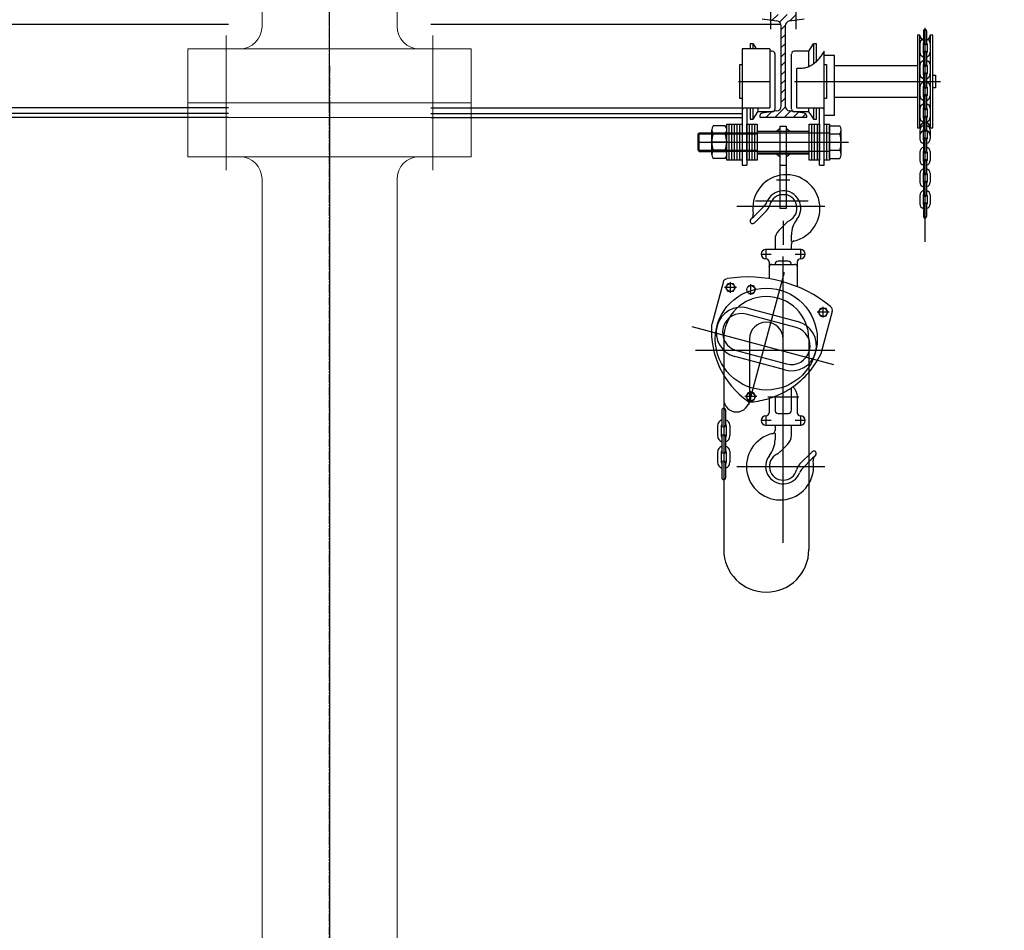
# Model space of a CAD drawing. Header units: millimetres. Extents: x 214111 to 284873, y 268617 to 319354.
# Tile 35 of 37: x 226330 to 228519, y 283647 to 285673. Entities that reach past the tile are written whole.
import ezdxf

# ---------------------------------------------------------------- set-up
doc = ezdxf.new("R2010")
doc.units = ezdxf.units.MM
doc.linetypes.add('CENTER2', pattern=[28.575, 19.05, -3.175, 3.175, -3.175])
doc.linetypes.add('осевая', pattern=[50.8, 31.75, -6.35, 6.35, -6.35])
doc.layers.get('0').update_dxf_attribs({"color": 250})
for name, color, linetype, lineweight in [('AM_0', 7, 'Continuous', 50), ('AM_9', 253, 'Continuous', 0), ('ГТО-2_Оси_025', 6, 'осевая', 25), ('Линии тонкие', 7, 'Continuous', 25), ('ОГСО_Оборудование', 7, 'Continuous', 18)]:
    doc.layers.add(name, color=color, linetype=linetype, lineweight=lineweight)
doc.layers.add('ГТО-2_Штриховка_018', color=7, linetype='Continuous', lineweight=18, true_color=0x6b6b6b)
doc.layers.add('ОЗиМ Оси', color=4, linetype='CENTER2')

# ---------------------------------------------------------------- blocks, each defined once
blk = doc.blocks.new('sWERT-M')
at = {"layer": 'Линии тонкие'}
h = blk.add_hatch(dxfattribs=at)
h.set_pattern_fill('LINE', color=256, scale=5, angle=45, style=0)
h.set_pattern_definition([(45, (200, -1e-11), (-11.22532, 11.22532), [])])
h.paths.add_polyline_path([(1617.5, 6315.4), (1633.6, 6317.7), (1633.6, 6331.6), (1569.9, 6331.6), (1569.9, 6317.7), (1586, 6315.4, -0.373885), (1596.9, 6302.8), (1596.9, 6105.5, -0.373885), (1586, 6092.9), (1578.1, 6091.8, -0.128672), (1575, 6091), (1572.3, 6091), (1549.8, 6087.8, 0.373885), (1544.4, 6081.5), (1544.4, 6076.7), (1659.1, 6076.7), (1659.1, 6081.5, 0.373885), (1653.6, 6087.8), (1631.2, 6091), (1628.5, 6091, -0.128674), (1625.4, 6091.8), (1617.5, 6092.9, -0.373885), (1606.5, 6105.5), (1606.5, 6302.8, -0.373885)])
at = {"layer": 'AM_9'}
for p, q in [((480.8, 6536.5), (480.8, 6076.7)), ((230.8, 6076.7), (730.8, 6076.7))]:
    blk.add_line(p, q, dxfattribs=at)
at = {"layer": 'Линии тонкие'}
for p, q in [((1569.9, 6346.5), (1569.9, 6295.2)), ((1633.6, 6295.2), (1633.6, 6346.5)), ((-634.3, 6307.7), (230.8, 6307.7)), ((730.8, 6307.7), (1595.9, 6307.7)), ((1549.8, 6320.5), (1586, 6315.4)), ((1596.9, 6105.5), (1596.9, 6302.8)), ((1606.5, 6302.8), (1606.5, 6105.5)), ((1617.5, 6315.4), (1653.6, 6320.5)), ((1933.1, 6280.5), (1933.1, 6051.1)), ((1939.4, 6280.5), (1933.1, 6280.5)), ((1939.4, 6051.1), (1939.4, 6280.5)), ((1948.4, 6290.7), (1948.4, 6260.1)), ((1952.2, 5769.1), (1952.2, 6298.4)), ((1952.2, 6041.8), (1952.2, 6289.3)), ((1956.1, 6290.7), (1956.1, 6260.1)), ((1965, 6280.5), (1965, 6051.1)), ((1971.4, 6280.5), (1965, 6280.5)), ((1971.4, 6181.7), (1971.4, 6280.5)), ((1519.8, 6258.8), (1519.8, 6246.6)), ((1527.1, 6258.8), (1519.8, 6258.8)), ((1527.1, 6258.8), (1534.9, 6246.6)), ((1527.1, 6246.6), (1527.1, 6258.8)), ((1664.8, 6240.8), (1676.4, 6258.8)), ((1683.6, 6258.8), (1676.4, 6258.8)), ((1676.4, 6258.8), (1676.4, 6208.7)), ((1683.6, 6215.2), (1683.6, 6258.8)), ((1939.6, 6258.9), (1939.6, 6238.3)), ((1947.3, 6258.9), (1947.3, 6238.3)), ((1957.2, 6258.9), (1957.2, 6238.3)), ((1964.8, 6260.3), (1964.8, 6238.3)), ((1510.5, 6246.6), (1500.3, 6246.6)), ((1500.3, 6246.6), (1500.3, 6095.4)), ((1519.8, 6246.6), (1510.5, 6246.6)), ((1527.1, 6246.6), (1519.8, 6246.6)), ((1538.6, 6246.6), (1527.1, 6246.6)), ((1568.3, 6246.6), (1538.6, 6246.6)), ((1568.3, 6246.6), (1568.3, 6100.3)), ((1575, 6240.6), (1568.3, 6240.6)), ((1581.3, 6234.2), (1581.3, 6097.4)), ((1622.1, 6098.1), (1622.1, 6233.5)), ((1664.8, 6240.6), (1628.5, 6240.6)), ((1664.8, 6202.2), (1664.8, 6240.8)), ((1703.1, 6094), (1703.1, 6240.4)), ((1728.6, 6230.3), (1703.1, 6230.3)), ((1728.6, 6204.4), (1728.6, 6230.3)), ((1948.4, 6237.1), (1948.4, 6206.6)), ((1956.1, 6237.1), (1956.1, 6206.6)), ((1494.7, 6208.1), (1500, 6208.1)), ((1494.7, 6123.5), (1494.7, 6208.1)), ((1703.4, 6208.1), (1708.8, 6208.1)), ((1708.8, 6208.1), (1708.8, 6123.5)), ((1933.1, 6204.4), (1728.6, 6204.4)), ((1728.6, 6127.1), (1728.6, 6204.4)), ((1939.6, 6205.4), (1939.6, 6184.8)), ((1947.3, 6205.4), (1947.3, 6184.8)), ((1957.2, 6205.4), (1957.2, 6184.8)), ((1964.8, 6206.8), (1964.8, 6184.8)), ((1635.2, 6100.3), (1635.2, 6197.7)), ((1948.4, 6183.6), (1948.4, 6153)), ((1956.1, 6183.6), (1956.1, 6153)), ((1971.4, 6181.7), (1977.7, 6181.7)), ((1971.4, 6149.9), (1971.4, 6181.7)), ((1977.7, 6181.7), (1977.7, 6149.9)), ((1491.1, 6165.8), (1569.9, 6165.8)), ((1629.5, 6165.8), (1990.6, 6165.8)), ((1939.6, 6151.9), (1939.6, 6131.2)), ((1947.3, 6151.9), (1947.3, 6131.2)), ((1957.2, 6151.9), (1957.2, 6131.2)), ((1964.8, 6153.3), (1964.8, 6131.2)), ((1971.4, 6051.1), (1971.4, 6149.9)), ((1977.7, 6149.9), (1971.4, 6149.9)), ((1500, 6123.5), (1494.7, 6123.5)), ((1708.8, 6123.5), (1703.4, 6123.5)), ((1728.6, 6081.6), (1728.6, 6127.1)), ((1728.6, 6127.1), (1933.1, 6127.1)), ((1948.4, 6130.1), (1948.4, 6099.5)), ((1956.1, 6130.1), (1956.1, 6099.5)), ((230.8, 6100.5), (-608.2, 6100.5)), ((230.8, 6086.5), (-585.1, 6086.5)), ((730.8, 6100.5), (1500.3, 6100.5)), ((730.8, 6086.5), (1500.3, 6086.5)), ((1500.3, 6095.4), (1500.3, 6086.5)), ((1500.3, 6086.5), (1500.3, 6076.7)), ((1506.7, 6100.3), (1519.8, 6100.3)), ((1511.8, 6100.3), (1511.8, 5958.6)), ((1519.8, 6100.3), (1519.8, 6072.7)), ((1519.8, 6100.3), (1527.1, 6100.3)), ((1527.1, 6072.7), (1527.1, 6100.3)), ((1527.1, 6100.3), (1538.6, 6100.3)), ((1527.1, 6072.7), (1538.6, 6090.8)), ((1538.6, 6100.3), (1538.6, 6090.8)), ((1538.6, 6100.3), (1568.3, 6100.3)), ((1575, 6091), (1538.6, 6091)), ((1586, 6092.9), (1549.8, 6087.8)), ((1653.6, 6087.8), (1617.5, 6092.9)), ((1664.8, 6091), (1628.5, 6091)), ((1635.2, 6100.3), (1696.7, 6100.3)), ((1664.8, 6090.8), (1664.8, 6100.3)), ((1664.8, 6090.8), (1666.2, 6088.7)), ((1666.2, 6088.7), (1668, 6085.8)), ((1668, 6085.8), (1676.4, 6072.7)), ((1676.4, 6100.3), (1676.4, 6072.7)), ((1683.6, 6072.7), (1683.6, 6100.3)), ((1691.7, 5958.6), (1691.7, 6100.3)), ((1703.1, 5958.6), (1703.1, 6094)), ((1939.6, 6098.3), (1939.6, 6077.7)), ((1947.3, 6098.3), (1947.3, 6077.7)), ((1957.2, 6098.3), (1957.2, 6077.7)), ((1964.8, 6099.7), (1964.8, 6077.7)), ((230.8, 6076.7), (-582.7, 6076.7)), ((730.8, 6076.7), (1500.3, 6076.7)), ((1462.1, 6060.5), (1468.5, 6060.5)), ((1462.1, 5971.3), (1462.1, 6060.5)), ((1468.5, 6060.5), (1474.8, 6060.5)), ((1468.5, 5971.3), (1468.5, 6060.5)), ((1474.8, 6060.5), (1481.2, 6060.5)), ((1474.8, 5971.3), (1474.8, 6060.5)), ((1481.2, 6060.5), (1487.6, 6060.5)), ((1481.2, 5971.3), (1481.2, 6060.5)), ((1487.6, 6060.5), (1494, 6060.5)), ((1487.6, 5971.3), (1487.6, 6060.5)), ((1494, 6060.5), (1494, 5971.3)), ((1494, 6060.5), (1500.3, 6060.5)), ((1500.3, 6076.7), (1500.3, 5958.6)), ((1500.3, 6060.5), (1500.3, 5971.3)), ((1511.8, 5971.3), (1511.8, 6060.5)), ((1511.8, 6060.5), (1518.1, 6060.5)), ((1518.1, 6060.5), (1524.5, 6060.5)), ((1518.1, 5971.3), (1518.1, 6060.5)), ((1519.8, 6072.7), (1527.1, 6072.7)), ((1524.5, 6060.5), (1530.9, 6060.5)), ((1524.5, 6060.5), (1524.5, 5971.3)), ((1530.9, 6060.5), (1537.3, 6060.5)), ((1530.9, 6060.5), (1530.9, 5971.3)), ((1537.3, 6060.5), (1537.3, 5971.3)), ((1544.4, 6076.7), (1544.4, 6081.5)), ((1659.1, 6076.7), (1544.4, 6076.7)), ((1659.1, 6081.5), (1659.1, 6076.7)), ((1666.2, 6060.5), (1672.5, 6060.5)), ((1666.2, 5971.3), (1666.2, 6060.5)), ((1672.5, 6060.5), (1678.9, 6060.5)), ((1672.5, 5971.3), (1672.5, 6060.5)), ((1676.4, 6072.7), (1683.6, 6072.7)), ((1678.9, 5971.3), (1678.9, 6060.5)), ((1678.9, 6060.5), (1685.3, 6060.5)), ((1685.3, 6060.5), (1685.3, 5971.3)), ((1685.3, 6060.5), (1691.7, 6060.5)), ((1691.7, 6060.5), (1691.7, 5971.3)), ((1728.6, 6081.6), (1703.1, 6081.6)), ((1703.1, 5971.3), (1703.1, 6060.5)), ((1703.1, 6060.5), (1709.5, 6060.5)), ((1709.5, 5971.3), (1709.5, 6060.5)), ((1709.5, 6060.5), (1715.9, 6060.5)), ((1715.9, 6060.5), (1715.9, 5971.3)), ((1948.4, 6076.5), (1948.4, 6046)), ((1956.1, 6076.5), (1956.1, 6046)), ((1391.5, 6036.1), (1394.2, 6038.9)), ((1391.5, 6036.1), (1425.1, 6036.1)), ((1391.5, 5995.7), (1391.5, 6036.1)), ((1394.2, 5993), (1394.2, 6038.9)), ((1394.2, 6038.9), (1425.1, 6038.9)), ((1425.1, 5985.6), (1425.1, 6046.3)), ((1425.1, 6038.9), (1462.1, 6038.9)), ((1425.1, 6036.1), (1537.3, 6036.1)), ((1458.4, 6056.4), (1428.8, 6056.4)), ((1458.4, 6036.2), (1428.8, 6036.2)), ((1462.1, 5985.6), (1462.1, 6046.3)), ((1462.1, 6038.9), (1715.9, 6038.9)), ((1537.3, 6042.7), (1594.1, 6042.7)), ((1585.1, 6042.7), (1594.1, 6050.1)), ((1594.1, 5852.1), (1594.1, 6055.4)), ((1594.1, 6055.4), (1609.4, 6055.4)), ((1594.1, 6042.7), (1609.4, 6042.7)), ((1609.4, 6055.4), (1609.4, 5852.1)), ((1609.4, 6050.1), (1618.3, 6042.7)), ((1609.4, 6042.7), (1666.2, 6042.7)), ((1715.9, 5975.4), (1715.9, 6056.4)), ((1715.9, 6056.4), (1741.7, 6056.4)), ((1715.9, 6036.2), (1741.7, 6036.2)), ((1744.5, 5985.6), (1744.5, 6046.3)), ((1933.1, 6051.1), (1939.4, 6051.1)), ((1939.6, 6044.8), (1939.6, 6024.2)), ((1947.3, 6044.8), (1947.3, 6024.2)), ((1957.2, 6044.8), (1957.2, 6024.2)), ((1964.8, 6046.2), (1964.8, 6024.2)), ((1965, 6051.1), (1971.4, 6051.1)), ((1392.1, 6015.9), (1763, 6015.9)), ((1464.6, 6015.9), (1422.6, 6015.9)), ((1948.4, 6023), (1948.4, 5992.4)), ((1956.1, 6023), (1956.1, 5992.4)), ((1391.5, 5995.7), (1425.1, 5995.7)), ((1391.5, 5995.7), (1394.2, 5993)), ((1394.2, 5993), (1425.1, 5993)), ((1425.1, 5995.7), (1537.3, 5995.7)), ((1425.1, 5993), (1462.1, 5993)), ((1458.4, 5995.7), (1428.8, 5995.7)), ((1715.9, 5993), (1462.1, 5993)), ((1537.3, 5989.8), (1666.2, 5989.8)), ((1594.1, 5986), (1537.3, 5986)), ((1594.1, 5978.5), (1585.1, 5986)), ((1609.4, 5986), (1594.1, 5986)), ((1618.3, 5986), (1609.4, 5978.5)), ((1666.2, 5986), (1609.4, 5986)), ((1715.9, 5995.7), (1741.7, 5995.7)), ((1939.6, 5991.3), (1939.6, 5970.6)), ((1947.3, 5991.3), (1947.3, 5970.6)), ((1957.2, 5991.3), (1957.2, 5970.6)), ((1964.8, 5992.7), (1964.8, 5970.6)), ((1458.4, 5975.4), (1428.8, 5975.4)), ((1468.5, 5971.3), (1462.1, 5971.3)), ((1474.8, 5971.3), (1468.5, 5971.3)), ((1481.2, 5971.3), (1474.8, 5971.3)), ((1487.6, 5971.3), (1481.2, 5971.3)), ((1494, 5971.3), (1487.6, 5971.3)), ((1500.3, 5971.3), (1494, 5971.3)), ((1518.1, 5971.3), (1511.8, 5971.3)), ((1524.5, 5971.3), (1518.1, 5971.3)), ((1524.5, 5971.3), (1518.1, 5971.3)), ((1530.9, 5971.3), (1524.5, 5971.3)), ((1537.3, 5971.3), (1530.9, 5971.3)), ((1672.5, 5971.3), (1666.2, 5971.3)), ((1678.9, 5971.3), (1672.5, 5971.3)), ((1685.3, 5971.3), (1678.9, 5971.3)), ((1685.3, 5971.3), (1678.9, 5971.3)), ((1691.7, 5971.3), (1685.3, 5971.3)), ((1709.5, 5971.3), (1703.1, 5971.3)), ((1715.9, 5971.3), (1709.5, 5971.3)), ((1715.9, 5975.4), (1741.7, 5975.4)), ((1948.4, 5969.5), (1948.4, 5938.9)), ((1956.1, 5969.5), (1956.1, 5938.9)), ((1500.3, 5958.6), (1511.8, 5958.6)), ((1594.1, 5959.2), (1609.4, 5959.2)), ((1691.7, 5958.6), (1703.1, 5958.6)), ((1939.6, 5937.7), (1939.6, 5917.1)), ((1947.3, 5937.7), (1947.3, 5917.1)), ((1957.2, 5937.7), (1957.2, 5917.1)), ((1964.8, 5939.1), (1964.8, 5917.1)), ((1584.7, 5922.9), (1617.7, 5922.9)), ((1948.4, 5915.9), (1948.4, 5885.4)), ((1956.1, 5915.9), (1956.1, 5885.4)), ((1533.1, 5870.9), (1663.5, 5870.9)), ((1594.1, 5886.6), (1609.4, 5886.6)), ((1939.6, 5884.2), (1939.6, 5863.6)), ((1947.3, 5884.2), (1947.3, 5863.6)), ((1957.2, 5884.2), (1957.2, 5863.6)), ((1964.8, 5885.6), (1964.8, 5863.6)), ((1487.3, 5857.9), (1704.7, 5857.9)), ((1529, 5832.3), (1554.4, 5857.7)), ((1530.5, 5816.3), (1560.4, 5846.2)), ((1609.4, 5852.1), (1594.1, 5852.1)), ((1948.4, 5862.4), (1948.4, 5831.8)), ((1956.1, 5862.4), (1956.1, 5831.8)), ((1521.7, 5825.1), (1524.3, 5827.6)), ((1524.3, 5827.6), (1529, 5832.3)), ((1590.7, 5797.5), (1609.7, 5816.5)), ((1601.7, 5821.4), (1601.7, 5761.9)), ((1581.6, 5775.5), (1581.6, 5750.9)), ((1621.9, 5770.4), (1621.9, 5786.4)), ((1559, 5751.8), (1559, 5726.2)), ((1644.3, 5750.6), (1559, 5750.6)), ((1621.9, 5750.6), (1621.9, 5764)), ((1644.3, 5751.8), (1644.3, 5726.2)), ((1546.2, 5739), (1571.8, 5739)), ((1566.8, 5719.6), (1566.8, 5678.2)), ((1614.1, 5721.4), (1589.3, 5721.4)), ((1601.7, 5183.3), (1601.7, 5733.2)), ((1631.5, 5739), (1657.1, 5739)), ((1636.6, 5658.4), (1636.6, 5719.6)), ((1604.1, 5693.9), (1516.3, 5366.4)), ((1573.1, 5713.6), (1629.6, 5713.6)), ((1453, 5669.3), (1425, 5565.1)), ((1471.6, 5643.4), (1471.6, 5669.7)), ((1486.3, 5656.6), (1456.8, 5656.6)), ((1459.9, 5656.6), (1465.8, 5666.6)), ((1465.8, 5646.5), (1459.9, 5656.6)), ((1465.8, 5666.6), (1477.4, 5666.6)), ((1477.4, 5646.5), (1465.8, 5646.5)), ((1477.4, 5666.6), (1483.2, 5656.6)), ((1483.2, 5656.6), (1477.4, 5646.5)), ((1516, 5661.4), (1527.6, 5661.4)), ((1521.8, 5638.1), (1521.8, 5664.5)), ((1527.6, 5661.4), (1533.4, 5651.3)), ((1533.4, 5651.3), (1527.6, 5641.2)), ((1527.6, 5641.2), (1516, 5641.2)), ((1514.2, 5605.6), (1637.7, 5572.5)), ((1688.5, 5595.3), (1694.4, 5605.4)), ((1694.4, 5605.4), (1706, 5605.4)), ((1722.7, 5597.1), (1694.8, 5492.8)), ((1700.2, 5582.1), (1700.2, 5608.5)), ((1706, 5605.4), (1711.8, 5595.3)), ((1633.7, 5557.5), (1510.2, 5590.6)), ((1714.9, 5595.3), (1685.4, 5595.3)), ((1694.4, 5585.2), (1688.5, 5595.3)), ((1706, 5585.2), (1694.4, 5585.2)), ((1711.8, 5595.3), (1706, 5585.2)), ((1375.9, 5559.8), (1726, 5465.9)), ((1454.7, 5529.1), (1454.7, 5008.6)), ((1518.2, 5529.1), (1518.2, 5380.5)), ((1665.2, 5529.1), (1665.2, 5008.6)), ((1385, 5502), (1729.5, 5502)), ((1486.1, 5500.7), (1609.6, 5467.6)), ((1605.6, 5452.6), (1482.1, 5485.7)), ((1621.9, 5353), (1621.9, 5408.7)), ((1536.5, 5386.8), (1507, 5386.8)), ((1510.1, 5386.8), (1516, 5396.8)), ((1516, 5376.7), (1510.1, 5386.8)), ((1516, 5396.8), (1527.6, 5396.8)), ((1527.6, 5376.7), (1516, 5376.7)), ((1521.8, 5373.6), (1521.8, 5399.9)), ((1527.6, 5396.8), (1533.4, 5386.8)), ((1533.4, 5386.8), (1527.6, 5376.7)), ((1563.3, 5385.9), (1640.1, 5385.9)), ((1566.8, 5382.4), (1566.8, 5347.1)), ((1581.5, 5387.6), (1581.5, 5353)), ((1636.6, 5347.1), (1636.6, 5385.9)), ((1450, 5353.4), (1450, 5316.2)), ((1459.3, 5353.4), (1459.3, 5316.2)), ((1559, 5340.5), (1559, 5314.9)), ((1589.3, 5345.3), (1614.1, 5345.3)), ((1644.3, 5340.5), (1644.3, 5314.9)), ((1439.3, 5314.8), (1439.3, 5289.7)), ((1448.6, 5314.8), (1448.6, 5289.7)), ((1460.7, 5314.8), (1460.7, 5289.7)), ((1469.9, 5316.5), (1469.9, 5289.7)), ((1571.8, 5327.7), (1546.2, 5327.7)), ((1559, 5316.1), (1644.3, 5316.1)), ((1581.5, 5316.1), (1581.5, 5302.7)), ((1621.9, 5291.2), (1621.9, 5315.8)), ((1657.1, 5327.7), (1631.5, 5327.7)), ((1450, 5288.3), (1450, 5251.1)), ((1459.3, 5288.3), (1459.3, 5251.1)), ((1581.5, 5296.3), (1581.5, 5280.4)), ((1612.8, 5269.2), (1593.8, 5250.2)), ((1439.3, 5249.7), (1439.3, 5224.6)), ((1448.6, 5249.7), (1448.6, 5224.6)), ((1460.7, 5249.7), (1460.7, 5224.6)), ((1469.9, 5251.4), (1469.9, 5224.6)), ((1672.9, 5250.4), (1643, 5220.5)), ((1674.4, 5234.4), (1649, 5209)), ((1679.2, 5239.1), (1674.4, 5234.4)), ((1681.7, 5241.7), (1679.2, 5239.1)), ((1450, 5223.2), (1450, 5185.9)), ((1459.3, 5223.2), (1459.3, 5185.9)), ((1487.3, 5214.3), (1704.7, 5214.3)), ((1601.7, 5025.4), (1601.7, 5183.3))]:
    blk.add_line(p, q, dxfattribs=at)
blk.add_lwpolyline([(1703.1, 6240.4, 0.004102), (1696.4, 6231.2, -0.013928), (1689.3, 6221.7, -0.03234), (1681.4, 6213, -0.053361), (1672.2, 6205.9, -0.054087), (1662.3, 6201.3, -0.042832), (1651.6, 6198.6, -0.034827), (1640.6, 6197.6), (1635.2, 6197.7)], format="xyb", dxfattribs=at)
for centre, radius in [((1559.9, 5529.1), 126), ((1471.6, 5656.6), 10.1), ((1521.8, 5651.3), 10.1), ((1700.2, 5595.3), 10.1), ((1521.8, 5386.8), 10.1)]:
    blk.add_circle(centre, radius, dxfattribs=at)
for centre, radius, start, end in [((1584.2, 6302.8), 12.7, 0, 82), ((1619.2, 6302.8), 12.7, 98, 180), ((1952.2, 6280.5), 12.8, 180.001, 0), ((1952.2, 6290.7), 3.82, 0, 180), ((1952.2, 6258.9), 12.6, 107.4015, 180), ((1952.2, 6258.9), 4.97, 140.2849, 180), ((1952.2, 6260.1), 3.82, 180, 0), ((1952.2, 6258.9), 12.6, 6.3196, 72.3465), ((1952.2, 6258.9), 4.97, 0, 39.7151), ((1575, 6234.2), 6.37, 0, 90.0004), ((1628.5, 6234.2), 6.37, 89.9996, 180), ((1952.2, 6238.3), 12.6, 180, 252.617), ((1952.2, 6238.3), 4.97, 180, 219.7151), ((1952.2, 6237.1), 3.82, 0, 180), ((1952.2, 6238.3), 12.6, 287.1384, 0), ((1952.2, 6238.3), 4.97, 320.2849, 0), ((1952.2, 6205.4), 12.6, 107.4015, 180), ((1952.2, 6205.4), 4.97, 140.2849, 180), ((1952.2, 6206.6), 3.82, 180, 0), ((1952.2, 6205.4), 12.6, 6.3196, 72.3465), ((1952.2, 6205.4), 4.97, 0, 39.7151), ((1952.2, 6184.8), 12.6, 180, 252.617), ((1952.2, 6184.8), 4.97, 180, 219.7151), ((1952.2, 6183.6), 3.82, 0, 180), ((1952.2, 6184.8), 12.6, 287.1384, 0), ((1952.2, 6184.8), 4.97, 320.2849, 0), ((1952.2, 6151.9), 12.6, 107.4015, 180), ((1952.2, 6151.9), 4.97, 140.2849, 180), ((1952.2, 6151.9), 12.6, 6.3196, 72.3465), ((1952.2, 6151.9), 4.97, 0, 39.7151), ((1952.2, 6131.2), 12.6, 180, 252.617), ((1952.2, 6131.2), 4.97, 180, 219.7151), ((1952.2, 6153), 3.82, 180, 0), ((1952.2, 6153), 3.82, 180, 0), ((1952.2, 6130.1), 3.82, 0, 180), ((1952.2, 6131.2), 12.6, 287.1384, 0), ((1952.2, 6131.2), 4.97, 320.2849, 0), ((1952.2, 6098.3), 12.6, 107.4015, 180), ((1952.2, 6098.3), 12.6, 6.3196, 72.3465), ((1506.7, 6094), 6.37, 90, 180), ((1550.7, 6081.5), 6.37, 98, 180), ((1575, 6097.4), 6.37, 269.9996, 0), ((1584.2, 6105.5), 12.7, 278, 0), ((1619.2, 6105.5), 12.7, 180, 262), ((1628.5, 6097.4), 6.37, 180, 270.0004), ((1652.7, 6081.5), 6.37, 0, 82), ((1696.7, 6094), 6.37, 0, 90), ((1952.2, 6098.3), 4.97, 140.2849, 180), ((1952.2, 6099.5), 3.82, 180, 0), ((1952.2, 6099.5), 3.82, 180, 0), ((1952.2, 6099.5), 3.82, 180, 0), ((1952.2, 6098.3), 4.97, 0, 39.7151), ((1952.2, 6051.1), 12.8, 0, 179.999), ((1952.2, 6077.7), 12.6, 180, 252.617), ((1952.2, 6077.7), 4.97, 180, 219.7151), ((1952.2, 6076.5), 3.82, 0, 180), ((1952.2, 6077.7), 12.6, 287.1384, 0), ((1952.2, 6077.7), 4.97, 320.2849, 0), ((1440.8, 6046.3), 15.7, 139.865, 220.135), ((1482.4, 6015.9), 57.2, 159.2978, 200.7022), ((1446.4, 6046.3), 15.7, 319.865, 40.135), ((1404.8, 6015.9), 57.2, 339.2978, 20.7022), ((1725.3, 6046.3), 19.3, 328.3517, 31.6483), ((1671.7, 6015.9), 72.8, 343.8683, 16.1317), ((1952.2, 6032), 12.8, 0, 179.999), ((1952.2, 6044.8), 12.6, 107.4015, 180), ((1952.2, 6044.8), 4.97, 140.2849, 180), ((1952.2, 6046), 3.82, 180, 0), ((1952.2, 6046), 3.82, 180, 0), ((1952.2, 6046), 3.82, 180, 0), ((1952.2, 6046), 3.82, 180, 0), ((1952.2, 6044.8), 12.6, 6.3196, 72.3465), ((1952.2, 6044.8), 4.97, 0, 39.7151), ((1952.2, 6024.2), 12.6, 180, 252.617), ((1952.2, 6024.2), 4.97, 180, 219.7151), ((1952.2, 6023), 3.82, 0, 180), ((1952.2, 6024.2), 12.6, 287.1384, 0), ((1952.2, 6024.2), 4.97, 320.2849, 0), ((1440.8, 5985.6), 15.7, 139.865, 220.135), ((1446.4, 5985.6), 15.7, 319.865, 40.135), ((1725.3, 5985.6), 19.3, 328.3517, 31.6483), ((1952.2, 5991.3), 12.6, 107.4015, 180), ((1952.2, 5991.3), 4.97, 140.2849, 180), ((1952.2, 5992.4), 3.82, 180, 0), ((1952.2, 5992.4), 3.82, 180, 0), ((1952.2, 5992.4), 3.82, 180, 0), ((1952.2, 5992.4), 3.82, 180, 0), ((1952.2, 5992.4), 3.82, 180, 0), ((1952.2, 5991.3), 12.6, 6.3196, 72.3465), ((1952.2, 5991.3), 4.97, 0, 39.7151), ((1952.2, 5970.6), 12.6, 180, 252.617), ((1952.2, 5970.6), 4.97, 180, 219.7151), ((1952.2, 5969.5), 3.82, 0, 180), ((1952.2, 5970.6), 12.6, 287.1384, 0), ((1952.2, 5970.6), 4.97, 320.2849, 0), ((1952.2, 5937.7), 12.6, 107.4015, 180), ((1952.2, 5937.7), 4.97, 140.2849, 180), ((1952.2, 5938.9), 3.82, 180, 0), ((1952.2, 5938.9), 3.82, 180, 0), ((1952.2, 5938.9), 3.82, 180, 0), ((1952.2, 5938.9), 3.82, 180, 0), ((1952.2, 5938.9), 3.82, 180, 0), ((1952.2, 5938.9), 3.82, 180, 0), ((1952.2, 5937.7), 12.6, 6.3196, 72.3465), ((1952.2, 5937.7), 4.97, 0, 39.7151), ((1609.5, 5852.4), 83, 282.8396, 189.7031), ((1952.2, 5917.1), 12.6, 180, 252.617), ((1952.2, 5917.1), 4.97, 180, 219.7151), ((1952.2, 5915.9), 3.82, 0, 180), ((1952.2, 5917.1), 12.6, 287.1384, 0), ((1952.2, 5917.1), 4.97, 320.2849, 0), ((1601.8, 5852.4), 43.4, 321.2067, 158.5565), ((1952.2, 5884.2), 12.6, 107.4015, 180), ((1952.2, 5884.2), 12.6, 6.3196, 72.3465), ((1532.5, 5879.6), 31, 315, 338.5565), ((1601.7, 5852.4), 34.1, 297.3115, 166.0407), ((1952.2, 5863.6), 12.6, 180, 252.617), ((1952.2, 5884.2), 4.97, 140.2849, 180), ((1952.2, 5863.6), 4.97, 180, 219.7151), ((1952.2, 5885.4), 3.82, 180, 0), ((1952.2, 5885.4), 3.82, 180, 0), ((1952.2, 5885.4), 3.82, 180, 0), ((1952.2, 5885.4), 3.82, 180, 0), ((1952.2, 5885.4), 3.82, 180, 0), ((1952.2, 5885.4), 3.82, 180, 0), ((1952.2, 5885.4), 3.82, 180, 0), ((1952.2, 5862.4), 3.82, 0, 180), ((1952.2, 5863.6), 12.6, 287.1384, 0), ((1952.2, 5884.2), 4.97, 0, 39.7151), ((1952.2, 5863.6), 4.97, 320.2849, 0), ((1538.5, 5868.1), 31, 315, 346.0407), ((1526.1, 5820.7), 6.2, 135, 180), ((1526.1, 5820.7), 6.2, 180, 315), ((1515.5, 5836.4), 12.4, 315, 9.7031), ((1631.6, 5794.5), 31, 117.3115, 135), ((1684, 5786.4), 62, 141.2067, 180), ((1952.2, 5831.8), 3.82, 180, 0), ((1952.2, 5831.8), 3.82, 180, 0), ((1952.2, 5831.8), 3.82, 180, 0), ((1952.2, 5831.8), 3.82, 180, 0), ((1952.2, 5831.8), 3.82, 180, 0), ((1952.2, 5831.8), 3.82, 180, 0), ((1952.2, 5831.8), 3.82, 180, 0), ((1952.2, 5831.8), 3.82, 180, 0), ((1612.6, 5775.5), 31, 135, 180), ((1629.7, 5764), 7.76, 102.8396, 180), ((1559, 5739), 11.6, 90, 270), ((1644.3, 5739), 11.6, 270, 90), ((1559, 5719.6), 7.76, 0, 90), ((1589.3, 5713.7), 7.76, 90, 180), ((1614.2, 5713.7), 7.76, 0, 90), ((1644.3, 5719.6), 7.76, 90, 180), ((1573.8, 5705.9), 7.76, 90, 172.1235), ((1629.6, 5705.9), 7.76, 25.8419, 90), ((1464.9, 5666.1), 12.4, 99.0844, 165), ((1514.2, 5358.3), 324.2, 50.9156, 99.0844), ((1559.9, 5529.1), 105.2, 0, 180), ((1498.2, 5545.6), 62, 75, 255), ((1710.7, 5600.3), 12.4, 345, 50.9156), ((1498.2, 5545.6), 46.5, 75, 255), ((1621.7, 5512.5), 62, 255, 75), ((1637, 5549.7), 212.8, 176.5262, 234.826), ((1437, 5561.9), 12.4, 165, 176.5262), ((1559.9, 5529.1), 41.8, 0, 180), ((1621.7, 5512.5), 46.5, 255, 75), ((1503.5, 5585.5), 212.8, 305.0286, 333.4738), ((1682.8, 5496), 12.4, 333.4738, 345), ((1503.5, 5585.5), 212.8, 291.5124, 303.7958), ((1503.5, 5585.5), 212.8, 303.7958, 305.0286), ((1601.7, 5385.9), 34.9, 0, 46.6857), ((1486.4, 5380.5), 31.7, 180, 0), ((1503.5, 5585.5), 212.8, 275.174, 287.3045), ((1503.5, 5585.5), 212.8, 287.3045, 291.5124), ((1454.7, 5353.4), 4.65, 0, 180), ((1521.6, 5386), 12.4, 234.826, 275.174), ((1589.3, 5353), 7.76, 180, 270), ((1614.1, 5353), 7.76, 270, 0), ((1454.7, 5314.8), 15.4, 107.4015, 180), ((1454.7, 5314.8), 15.4, 6.3196, 72.3465), ((1559, 5327.7), 11.6, 90, 270), ((1559, 5347.1), 7.76, 270, 0), ((1644.3, 5347.1), 7.76, 180, 270), ((1644.3, 5327.7), 11.6, 270, 90), ((1454.7, 5314.8), 6.05, 140.2849, 180), ((1454.7, 5316.2), 4.65, 180, 0), ((1454.7, 5314.8), 6.05, 0, 39.7151), ((1454.7, 5289.7), 15.4, 180, 252.617), ((1454.7, 5289.7), 6.05, 180, 219.7151), ((1454.7, 5288.3), 4.65, 0, 180), ((1454.7, 5289.7), 15.4, 287.1384, 0), ((1454.7, 5289.7), 6.05, 320.2849, 0), ((1593.9, 5214.3), 83, 102.8396, 9.7031), ((1519.5, 5280.4), 62, 321.2067, 0), ((1573.8, 5302.7), 7.76, 282.8396, 360), ((1590.8, 5291.2), 31, 315, 0), ((1454.7, 5249.7), 15.4, 107.4015, 180), ((1454.7, 5249.7), 15.4, 6.3196, 72.3465), ((1454.7, 5249.7), 6.05, 140.2849, 180), ((1454.7, 5251.1), 4.65, 180, 0), ((1454.7, 5249.7), 6.05, 0, 39.7151), ((1601.7, 5214.3), 43.4, 141.2067, 338.5565), ((1601.7, 5214.3), 34.1, 117.3115, 346.0407), ((1571.8, 5272.2), 31, 297.3115, 315), ((1677.3, 5246), 6.2, 0, 135), ((1688, 5230.4), 12.4, 135, 189.7031), ((1677.3, 5246), 6.2, 315, 0), ((1454.7, 5224.6), 15.4, 180, 252.617), ((1454.7, 5224.6), 6.05, 180, 219.7151), ((1454.7, 5223.2), 4.65, 0, 180), ((1454.7, 5224.6), 15.4, 287.1384, 0), ((1454.7, 5224.6), 6.05, 320.2849, 0), ((1664.9, 5198.6), 31, 135, 166.0407), ((1671, 5187.1), 31, 135, 158.5565), ((1454.7, 5185.9), 4.65, 180, 0), ((1559.9, 5008.6), 105.2, 180, 0)]:
    blk.add_arc(centre, radius, start, end, dxfattribs=at)
blk = doc.blocks.new('ОГСО_Агрегат_Поперечный разрез')
for p, q in [((-150, 5470), (-150, 6824)), ((150, 5470), (150, 6824)), ((-230, 5449.8), (-230, 5288.8)), ((230, 5449.8), (230, 5288.8)), ((-315, 5300), (-315, 5420)), ((-315, 5420), (0, 5420)), ((315, 5420), (0, 5420)), ((315, 5300), (315, 5420)), ((-315, 5300), (-315, 5180)), ((-315, 5300), (315, 5300)), ((-230, 5150.1), (-230, 5311.1)), ((230, 5150.1), (230, 5311.1)), ((315, 5300), (315, 5180)), ((-315, 5180), (0, 5180)), ((315, 5180), (0, 5180)), ((-150, 5130), (-150, 1627.9)), ((150, 5130), (150, 1627.9))]:
    blk.add_line(p, q)
for centre, start, end in [((-200, 5470), 270, 0), ((200, 5470), 180, 270), ((-200, 5130), 0, 90), ((200, 5130), 90, 180)]:
    blk.add_arc(centre, 50, start, end)
at = {"layer": 'ГТО-2_Оси_025', "ltscale": 0.5}
for p, q in [((0, 5292), (0, 10604.6)), ((0, 5382), (0, -5531.8)), ((0, 5292), (0, 204.8))]:
    blk.add_line(p, q, dxfattribs=at)
at = {"layer": 'AM_0', "xscale": 0.8999999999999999, "yscale": 0.8999999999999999, "zscale": 0.8999999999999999}
blk.add_blockref('sWERT-M', (-432.7, -201.8), dxfattribs=at)

msp = doc.modelspace()

# ---------------------------------------------------------------- hatches: boundary and pattern name
at = {"layer": 'ГТО-2_Штриховка_018'}
h = msp.add_hatch(dxfattribs=at)
h.set_pattern_fill('ANSI35', color=256, scale=100)
h.set_pattern_definition([(45, (-196417.1, -923498.2), (-449.0128, 449.0128), []), (45, (-195968.06, -923498.2), (-449.0128, 449.0128), [793.75, -158.75, 0, -158.75])])
h.paths.add_polyline_path([(219771.1, 277297.5), (219771.1, 299688.1), (221971.1, 299688.1), (221971.1, 299188.1), (223028.6, 299188.1), (223028.6, 298688.1), (224028.6, 298688.1), (224028.6, 299697.5), (222171.1, 299697.5), (222171.1, 299838.1), (218271.1, 299838.1), (218271.1, 299697.5), (218271.1, 299695.8), (218271.1, 277297.5)])
h.paths.add_polyline_path([(264778.6, 298688.1), (265778.6, 298688.1), (265778.6, 299438.1), (265478.6, 299438.1), (265478.6, 299688.1), (264778.6, 299688.1)])
h.paths.add_polyline_path([(258028.8, 298697.5), (259028.8, 298697.5), (259028.8, 299688.1), (258028.8, 299688.1)])
h.paths.add_polyline_path([(237028.6, 298697.5), (238028.6, 298697.5), (238028.6, 299697.5), (237028.6, 299697.5)])
edge = h.paths.add_edge_path()
edge.add_line((223079.1, 280597.5), (223079.1, 279632.5))
edge.add_line((223079.1, 279632.5), (223079.1, 279597.5))
edge.add_line((223079.1, 279597.5), (219779.1, 279597.5))
edge.add_line((219779.1, 279597.5), (219779.1, 277297.5))
edge.add_line((219779.1, 277297.5), (223531.9, 273297.5))
edge.add_line((223531.9, 273297.5), (227023.6, 273397.5))
edge.add_line((227023.6, 273397.5), (227023.6, 275420.9))
edge.add_line((227023.6, 275420.9), (226248.2, 275400.9))
edge.add_arc((226281.8, 275877.2), 477.5, 183.2802, 265.9635, ccw=False)
edge.add_line((225805.1, 275849.9), (225966.8, 277115.1))
edge.add_line((225966.8, 277115.1), (226204.1, 279572.7))
edge.add_line((226204.1, 279572.7), (226033.1, 279572.7))
edge.add_line((226033.1, 279572.7), (226033.1, 279612.7))
edge.add_line((226033.1, 279612.7), (225746.1, 279612.2))
edge.add_line((225746.1, 279612.2), (225694.4, 279652.2))
edge.add_line((225694.4, 279652.2), (225705.6, 279736.1))
edge.add_line((225705.6, 279736.1), (225705.6, 279784))
edge.add_line((225705.6, 279784), (225700.6, 279875.2))
edge.add_line((225700.6, 279875.2), (225498, 279863.5))
edge.add_arc((224735.2, 280163.6), 819.7, 265.689, 338.5284, ccw=False)
edge.add_arc((224693.3, 280181.9), 835.9, 150.1787, 268.6523, ccw=False)
edge.add_line((223968.1, 280597.5), (223079.1, 280597.5))
h.paths.add_polyline_path([(224416.6, 276501.3), (224310.4, 276552.5), (225486.4, 276552.5), (225592.6, 276501.3)], flags=16)
edge = h.paths.add_edge_path()
edge.add_arc((233243.2, 279626), 37.5, 0, 360)
edge = h.paths.add_edge_path()
edge.add_line((266418.6, 277388.1), (266418.6, 279788.1))
edge.add_line((266418.6, 279788.1), (266768.6, 280088.1))
edge.add_line((266768.6, 280088.1), (266771.1, 280338.1))
edge.add_line((266771.1, 280338.1), (266471.1, 280338.1))
edge.add_line((266471.1, 280338.1), (266471.1, 280588.1))
edge.add_line((266471.1, 280588.1), (265671.1, 280588.1))
edge.add_line((265671.1, 280588.1), (265671.1, 280597.9))
edge.add_line((265671.1, 280597.9), (264582.7, 280597.5))
edge.add_arc((264095, 280197.7), 630.7, -0.0098, 39.3518, ccw=False)
edge.add_arc((264095.4, 280196.1), 630.2, -150.4091, 0.1349, ccw=False)
edge.add_line((263547.4, 279884.8), (263349.3, 279876.5))
edge.add_line((263349.3, 279876.5), (263346.8, 279652.3))
edge.add_line((263346.8, 279652.3), (263306.8, 279622.3))
edge.add_line((263306.8, 279622.3), (263019.3, 279604.8))
edge.add_line((263019.3, 279604.8), (263019.3, 279582.3))
edge.add_line((263019.3, 279582.3), (262999.3, 279582.3))
edge.add_line((262999.3, 279582.3), (262849.3, 279571.9))
edge.add_line((262849.3, 279571.9), (262925.2, 278785.8))
edge.add_line((262925.2, 278785.8), (262941.3, 278619.1))
edge.add_line((262941.3, 278619.1), (262959, 278435.5))
edge.add_line((262959, 278435.5), (262975.9, 278260.2))
edge.add_line((262975.9, 278260.2), (263065.5, 277124.5))
edge.add_line((263065.5, 277124.5), (263247.3, 275859.5))
edge.add_arc((262669.5, 275981.3), 590.5, 280.6944, 348.0936, ccw=False)
edge.add_line((262779.1, 275401.1), (262039.3, 275421.1))
edge.add_line((262039.3, 275421.1), (262039.3, 273397.5))
edge.add_line((262039.3, 273397.5), (266271.1, 273397.5))
edge.add_line((266271.1, 273397.5), (266271.1, 275197.6))
edge.add_line((266271.1, 275197.6), (266418.6, 277388.1))
h.paths.add_polyline_path([(251031.3, 298697.5), (252031.3, 298697.5), (252031.3, 299697.5), (251031.3, 299697.5)])
h.paths.add_polyline_path([(230028.6, 298688.1), (231028.6, 298688.1), (231028.6, 299688.1), (230028.6, 299688.1)])
h.paths.add_polyline_path([(244028.6, 298697.5), (245028.6, 298697.5), (245028.6, 299697.5), (244028.6, 299697.5)])
edge = h.paths.add_edge_path()
edge.add_line((255039.3, 277199.7), (255039.3, 277197.5))
edge.add_line((255039.3, 277197.5), (255072, 277197.5))
edge.add_arc((255072, 277447.5), 250, 262.4773, 270, ccw=False)
h.paths.add_polyline_path([(266418.6, 274287.9), (266418.6, 276887.9), (266418.6, 275087.9)], flags=16)
h.paths.add_polyline_path([(266362.2, 277388.1), (266271.1, 275197.6), (266271.1, 273397.5), (270768.6, 273388.1), (273268.6, 275388.1), (274768.6, 275388.1), (274768.6, 297288.1), (277768.6, 298288.1), (277768.6, 299688.1), (269078.6, 299688.1), (269078.6, 299447.5), (268778.6, 299447.5), (268778.6, 298697.5), (269778.6, 298688.1), (269778.6, 299183.4), (273271.1, 299192.8), (273271.1, 286697.5), (269521.1, 286697.5), (269521.1, 286447.5), (269221.1, 286447.5), (269221.1, 286197.5), (273271.1, 286197.5), (273271.1, 280588.1), (269071.1, 280588.1), (269071.1, 280338.1), (268771.1, 280338.1), (268771.1, 280088.1), (273271.1, 280088.1), (273271.1, 277388.1)])

# ---------------------------------------------------------------- linework, layer by layer
at = {"layer": 'ОЗиМ Оси'}
msp.add_line((227018.6, 269720.6), (227018.6, 299953.1), dxfattribs=at)

# ---------------------------------------------------------------- block references
at = {"layer": 'ОГСО_Оборудование'}
msp.add_blockref('ОГСО_Агрегат_Поперечный разрез', (227018.6, 280188.1), dxfattribs=at)

doc.saveas('drawing.dxf')
